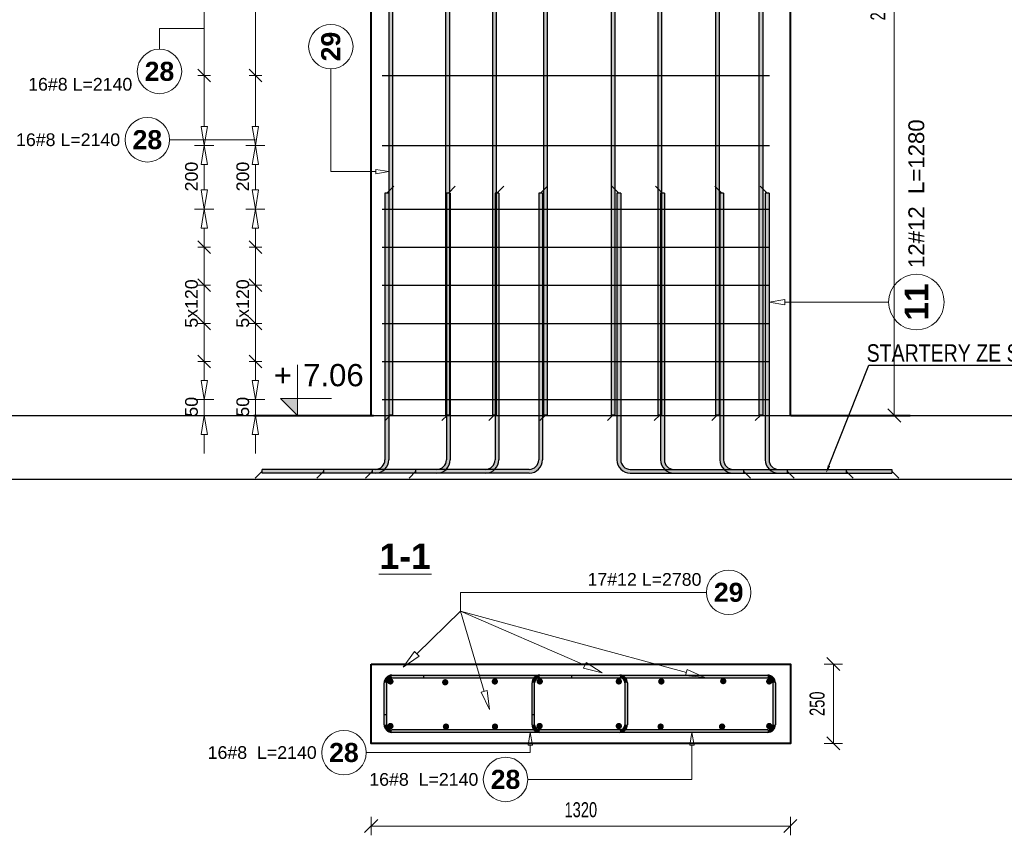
# Model space of a CAD drawing. Extents: x 3922 to 466978, y -142912 to 64503.
# Tile 54 of 62: x 453797 to 456897, y -120903 to -118336. Entities that reach past the tile are written whole.
import ezdxf
from ezdxf import colors
from ezdxf.entities.mleader import LeaderData, LeaderLine
from ezdxf.enums import TextEntityAlignment as Align
from ezdxf.math import Vec2, Vec3

# ---------------------------------------------------------------- set-up
doc = ezdxf.new("R2010")
doc.units = 0
doc.header["$LTSCALE"] = 10
doc.header["$MEASUREMENT"] = 0
for name, color, linetype, lineweight in [('P-Opis', 1, 'Continuous', 18), ('P-Wymiar', 254, 'Continuous', 9), ('RCAD_deskowanie', 3, 'Continuous', 40)]:
    doc.layers.add(name, color=color, linetype=linetype, lineweight=lineweight)
for name, color, linetype in [('RCAD_kształt pręta', 7, 'Continuous'), ('RCAD_opis kształtu pręta', 7, 'Continuous'), ('RCAD_opis rozkładu', 7, 'Continuous'), ('RCAD_pręty punktowe', 7, 'Continuous'), ('RCAD_rozkład pręta', 7, 'Continuous'), ('RCAD_symbole graficzne', 7, 'Continuous')]:
    doc.layers.add(name, color=color, linetype=linetype)
doc.styles.add('_Fd Opis', font='arial.ttf')
doc.styles.add('ROMANS', font='arial.ttf', dxfattribs={"width": 0.7})
doc.styles.add('style1', font='arial.ttf')
doc.styles.add('style3', font='arialbd.ttf')
doc.styles.add('style5', font='arialbd.ttf')
doc.dimstyles.new('A25', dxfattribs={"dimscale": 27, "dimtxt": 1.75, "dimasz": 0.06, "dimexe": 0, "dimexo": 0, "dimgap": 1, "dimtad": 1, "dimdec": 4, "dimrnd": 0.1, "dimdsep": 46, "dimtxsty": 'ROMANS', "dimblk": '[[[[[[[[', "dimcen": 2, "dimdle": 2, "dimse1": 1, "dimse2": 1, "dimclrd": 256, "dimclrt": 1, "dimadec": 0, "dimazin": 0, "dimtfac": 1, "dimtdec": 4, "dimtix": 1, "dimtmove": 2, "dimatfit": 3, "dimldrblk": '[[[[[[[[', "dimfxl": 0, "dimtvp": 0.6, "dimtolj": 1, "dimlwd": -1, "dimarcsym": 0})

# ---------------------------------------------------------------- blocks, each defined once
blk = doc.blocks.new('[[[[[[[[')
at = {"layer": 'P-Wymiar'}
for p, q in [((-12.7, -12.7), (12.7, 12.7)), ((0, 0), (-4.6, 0)), ((0, 18), (0, -18))]:
    blk.add_line(p, q, dxfattribs=at)
blk = doc.blocks.new('*D462')
at = {"layer": 'Defpoints', "color": 0, "transparency": 16777216}
for p in [(456131.4, -120364.2), (456359, -120364.2), (456131.4, -120614.2)]:
    blk.add_point(p, dxfattribs=at)
at = {"layer": 'P-Wymiar', "transparency": 16777216}
blk.add_line((456359, -120612.6), (456359, -120365.8), dxfattribs=at)
at = {"layer": 'P-Wymiar', "transparency": 16777216, "xscale": 1.62, "yscale": 1.62, "zscale": 1.62}
for p, rotation in [((456359, -120364.2), 90), ((456359, -120614.2), 270)]:
    blk.add_blockref('[[[[[[[[', p, dxfattribs=dict(at, rotation=rotation))
at = {"layer": 'P-Wymiar', "color": 1, "transparency": 16777216, "insert": (456307.9, -120489.2), "char_height": 47.25, "attachment_point": 5, "rotation": 90, "style": 'ROMANS'}
blk.add_mtext('\\A1;250', dxfattribs=at)
blk = doc.blocks.new('*D463')
at = {"layer": 'Defpoints', "color": 0, "transparency": 16777216}
for p in [(454903.7, -120578.5), (456223.7, -120578.5), (456223.7, -120874.1)]:
    blk.add_point(p, dxfattribs=at)
at = {"layer": 'P-Wymiar', "transparency": 16777216}
blk.add_line((454905.3, -120874.1), (456222.1, -120874.1), dxfattribs=at)
at = {"layer": 'P-Wymiar', "transparency": 16777216, "xscale": 1.62, "yscale": 1.62, "zscale": 1.62, "rotation": 180}
blk.add_blockref('[[[[[[[[', (454903.7, -120874.1), dxfattribs=at)
at = {"layer": 'P-Wymiar', "transparency": 16777216, "xscale": 1.62, "yscale": 1.62, "zscale": 1.62}
blk.add_blockref('[[[[[[[[', (456223.7, -120874.1), dxfattribs=at)
at = {"layer": 'P-Wymiar', "color": 1, "transparency": 16777216, "insert": (455563.7, -120823), "char_height": 47.25, "attachment_point": 5, "style": 'ROMANS'}
blk.add_mtext('\\A1;1320', dxfattribs=at)
blk = doc.blocks.new('*D464')
at = {"layer": 'Defpoints', "color": 0, "transparency": 16777216}
for p in [(456227.3, -116992), (456550.6, -119582), (456550.6, -119582)]:
    blk.add_point(p, dxfattribs=at)
at = {"layer": 'P-Wymiar', "transparency": 16777216}
blk.add_line((456550.6, -116993.6), (456550.6, -119580.4), dxfattribs=at)
at = {"layer": 'P-Wymiar', "transparency": 16777216, "xscale": 1.62, "yscale": 1.62, "zscale": 1.62}
for p, rotation in [((456550.6, -116992), 90), ((456550.6, -119582), 270)]:
    blk.add_blockref('[[[[[[[[', p, dxfattribs=dict(at, rotation=rotation))
at = {"layer": 'P-Wymiar', "color": 1, "transparency": 16777216, "insert": (456499.5, -118287), "char_height": 47.25, "attachment_point": 5, "rotation": 90, "style": 'ROMANS'}
blk.add_mtext('\\A1;2590', dxfattribs=at)

msp = doc.modelspace()

# ---------------------------------------------------------------- hatches: boundary and pattern name
at = {"layer": 'RCAD_kształt pręta'}
for points in [[(454958.77172, -116803.71966), (454970.77172, -116803.71966), (454970.77172, -119580.67669), (454958.77172, -119580.67669)], [(455138.09841, -116803.71966), (455150.09841, -116803.71966), (455150.09841, -119580.67669), (455138.09841, -119580.67669)], [(455285.1452, -116803.71966), (455297.1452, -116803.71966), (455297.1452, -119580.67669), (455285.1452, -119580.67669)], [(455446.06519, -116803.71966), (455458.06519, -116803.71966), (455458.06519, -119580.67669), (455446.06519, -119580.67669)], [(455658.94463, -116803.71966), (455670.94463, -116803.71966), (455670.94463, -119580.67669), (455658.94463, -119580.67669)], [(455806.2895, -116803.71966), (455818.2895, -116803.71966), (455818.2895, -119580.67669), (455806.2895, -119580.67669)], [(455987.45285, -116803.71966), (455999.45285, -116803.71966), (455999.45285, -119580.67669), (455987.45285, -119580.67669)], [(456124.44952, -116803.71966), (456136.44952, -116803.71966), (456136.44952, -119580.67669), (456124.44952, -119580.67669)], [(454946.99856, -118882.39868), (454958.99856, -118882.39868), (454958.99856, -119721.37389), (454946.99856, -119721.37389)], [(455140.62659, -118882.39868), (455152.62659, -118882.39868), (455152.62659, -119721.37389), (455140.62659, -119721.37389)], [(455293.76519, -118882.39868), (455305.76519, -118882.39868), (455305.76519, -119721.37389), (455293.76519, -119721.37389)], [(455431.06269, -118882.39868), (455443.06269, -118882.39868), (455443.06269, -119721.37389), (455431.06269, -119721.37389)], [(455677.43595, -118882.39868), (455689.43595, -118882.39868), (455689.43595, -119721.37389), (455677.43595, -119721.37389)], [(455814.73345, -118882.39868), (455826.73345, -118882.39868), (455826.73345, -119721.37389), (455814.73345, -119721.37389)], [(456001.3157, -118882.39868), (456013.3157, -118882.39868), (456013.3157, -119721.37389), (456001.3157, -119721.37389)], [(456144.30862, -118882.39868), (456156.30862, -118882.39868), (456156.30862, -119721.37389), (456144.30862, -119721.37389)], [(454916.99856, -119751.37389), (454916.99856, -119763.37389), (454560.5922, -119763.37389), (454560.5922, -119751.37389)], [(455110.62659, -119751.37389), (455110.62659, -119763.37389), (454754.22022, -119763.37389), (454754.22022, -119751.37389)], [(455263.76519, -119751.37389), (455263.76519, -119763.37389), (454907.35883, -119763.37389), (454907.35883, -119751.37389)], [(455401.06269, -119751.37389), (455401.06269, -119763.37389), (455044.65632, -119763.37389), (455044.65632, -119751.37389)], [(455719.43595, -119763.37389), (455719.43595, -119751.37389), (456075.84231, -119751.37389), (456075.84231, -119763.37389)], [(455856.73345, -119763.37389), (455856.73345, -119751.37389), (456213.13981, -119751.37389), (456213.13981, -119763.37389)], [(456043.3157, -119763.37389), (456043.3157, -119751.37389), (456399.72207, -119751.37389), (456399.72207, -119763.37389)], [(456186.30862, -119763.37389), (456186.30862, -119751.37389), (456542.71499, -119751.37389), (456542.71499, -119763.37389)], [(454968.51135, -120407.22201), (454968.51135, -120399.22201), (455686.69174, -120399.22201), (455686.69174, -120407.22201)], [(454968.51135, -120407.22201), (454968.51135, -120399.22201), (455068.51135, -120399.22201), (455068.51135, -120407.22201)], [(455434.24064, -120407.22201), (455434.24064, -120399.22201), (456152.42103, -120399.22201), (456152.42103, -120407.22201)], [(455434.24064, -120407.22201), (455434.24064, -120399.22201), (455534.24064, -120399.22201), (455534.24064, -120407.22201)], [(454952.51135, -120523.22201), (454944.51135, -120523.22201), (454944.51135, -120423.22201), (454952.51135, -120423.22201)], [(454952.51135, -120555.22201), (454944.51135, -120555.22201), (454944.51135, -120423.22201), (454952.51135, -120423.22201)], [(455418.24064, -120523.22201), (455410.24064, -120523.22201), (455410.24064, -120423.22201), (455418.24064, -120423.22201)], [(455418.24064, -120555.22201), (455410.24064, -120555.22201), (455410.24064, -120423.22201), (455418.24064, -120423.22201)], [(455702.69174, -120423.22201), (455710.69174, -120423.22201), (455710.69174, -120555.22201), (455702.69174, -120555.22201)], [(456168.42103, -120423.22201), (456176.42103, -120423.22201), (456176.42103, -120555.22201), (456168.42103, -120555.22201)], [(455686.69174, -120571.22201), (455686.69174, -120579.22201), (454968.51135, -120579.22201), (454968.51135, -120571.22201)], [(456152.42103, -120571.22201), (456152.42103, -120579.22201), (455434.24064, -120579.22201), (455434.24064, -120571.22201)]]:
    msp.add_hatch(color=4, dxfattribs=at).paths.add_polyline_path(points, flags=0)
h = msp.add_hatch(color=4, dxfattribs=at)
edge = h.paths.add_edge_path(flags=0)
edge.add_line((454916.99856, -119763.37389), (454916.99856, -119751.37389))
edge.add_arc((454916.99856, -119721.37389), 30, -90, 0)
edge.add_line((454946.99856, -119721.37389), (454958.99856, -119721.37389))
edge.add_arc((454916.99856, -119721.37389), 42, 270, 360, ccw=False)
h = msp.add_hatch(color=4, dxfattribs=at)
edge = h.paths.add_edge_path(flags=0)
edge.add_line((455110.62659, -119763.37389), (455110.62659, -119751.37389))
edge.add_arc((455110.62659, -119721.37389), 30, -90, 0)
edge.add_line((455140.62659, -119721.37389), (455152.62659, -119721.37389))
edge.add_arc((455110.62659, -119721.37389), 42, 270, 360, ccw=False)
h = msp.add_hatch(color=4, dxfattribs=at)
edge = h.paths.add_edge_path(flags=0)
edge.add_line((455263.76519, -119763.37389), (455263.76519, -119751.37389))
edge.add_arc((455263.76519, -119721.37389), 30, -90, 0)
edge.add_line((455293.76519, -119721.37389), (455305.76519, -119721.37389))
edge.add_arc((455263.76519, -119721.37389), 42, 270, 360, ccw=False)
h = msp.add_hatch(color=4, dxfattribs=at)
edge = h.paths.add_edge_path(flags=0)
edge.add_line((455401.06269, -119763.37389), (455401.06269, -119751.37389))
edge.add_arc((455401.06269, -119721.37389), 30, -90, 0)
edge.add_line((455431.06269, -119721.37389), (455443.06269, -119721.37389))
edge.add_arc((455401.06269, -119721.37389), 42, 270, 360, ccw=False)
h = msp.add_hatch(color=4, dxfattribs=at)
edge = h.paths.add_edge_path(flags=0)
edge.add_line((455677.43595, -119721.37389), (455689.43595, -119721.37389))
edge.add_arc((455719.43595, -119721.37389), 30, 180, 270)
edge.add_line((455719.43595, -119751.37389), (455719.43595, -119763.37389))
edge.add_arc((455719.43595, -119721.37389), 42, 540, 630, ccw=False)
h = msp.add_hatch(color=4, dxfattribs=at)
edge = h.paths.add_edge_path(flags=0)
edge.add_line((455814.73345, -119721.37389), (455826.73345, -119721.37389))
edge.add_arc((455856.73345, -119721.37389), 30, 180, 270)
edge.add_line((455856.73345, -119751.37389), (455856.73345, -119763.37389))
edge.add_arc((455856.73345, -119721.37389), 42, 540, 630, ccw=False)
h = msp.add_hatch(color=4, dxfattribs=at)
edge = h.paths.add_edge_path(flags=0)
edge.add_line((456001.3157, -119721.37389), (456013.3157, -119721.37389))
edge.add_arc((456043.3157, -119721.37389), 30, 180, 270)
edge.add_line((456043.3157, -119751.37389), (456043.3157, -119763.37389))
edge.add_arc((456043.3157, -119721.37389), 42, 540, 630, ccw=False)
h = msp.add_hatch(color=4, dxfattribs=at)
edge = h.paths.add_edge_path(flags=0)
edge.add_line((456144.30862, -119721.37389), (456156.30862, -119721.37389))
edge.add_arc((456186.30862, -119721.37389), 30, 180, 270)
edge.add_line((456186.30862, -119751.37389), (456186.30862, -119763.37389))
edge.add_arc((456186.30862, -119721.37389), 42, 540, 630, ccw=False)
h = msp.add_hatch(color=4, dxfattribs=at)
edge = h.paths.add_edge_path(flags=0)
edge.add_line((454968.51135, -120399.22201), (454968.51135, -120407.22201))
edge.add_arc((454968.51135, -120423.22201), 16, 90, 180)
edge.add_line((454952.51135, -120423.22201), (454944.51135, -120423.22201))
edge.add_arc((454968.51135, -120423.22201), 24, 450, 540, ccw=False)
h = msp.add_hatch(color=4, dxfattribs=at)
edge = h.paths.add_edge_path(flags=0)
edge.add_line((454968.51135, -120399.22201), (454968.51135, -120407.22201))
edge.add_arc((454968.51135, -120423.22201), 16, 90, 180)
edge.add_line((454952.51135, -120423.22201), (454944.51135, -120423.22201))
edge.add_arc((454968.51135, -120423.22201), 24, 450, 540, ccw=False)
h = msp.add_hatch(color=4, dxfattribs=at)
edge = h.paths.add_edge_path(flags=0)
edge.add_line((455434.24064, -120399.22201), (455434.24064, -120407.22201))
edge.add_arc((455434.24064, -120423.22201), 16, 90, 180)
edge.add_line((455418.24064, -120423.22201), (455410.24064, -120423.22201))
edge.add_arc((455434.24064, -120423.22201), 24, 450, 540, ccw=False)
h = msp.add_hatch(color=4, dxfattribs=at)
edge = h.paths.add_edge_path(flags=0)
edge.add_line((455434.24064, -120399.22201), (455434.24064, -120407.22201))
edge.add_arc((455434.24064, -120423.22201), 16, 90, 180)
edge.add_line((455418.24064, -120423.22201), (455410.24064, -120423.22201))
edge.add_arc((455434.24064, -120423.22201), 24, 450, 540, ccw=False)
h = msp.add_hatch(color=4, dxfattribs=at)
edge = h.paths.add_edge_path(flags=0)
edge.add_line((455710.69174, -120423.22201), (455702.69174, -120423.22201))
edge.add_arc((455686.69174, -120423.22201), 16, 0, 90)
edge.add_line((455686.69174, -120407.22201), (455686.69174, -120399.22201))
edge.add_arc((455686.69174, -120423.22201), 24, 360, 450, ccw=False)
h = msp.add_hatch(color=4, dxfattribs=at)
edge = h.paths.add_edge_path(flags=0)
edge.add_line((456176.42103, -120423.22201), (456168.42103, -120423.22201))
edge.add_arc((456152.42103, -120423.22201), 16, 0, 90)
edge.add_line((456152.42103, -120407.22201), (456152.42103, -120399.22201))
edge.add_arc((456152.42103, -120423.22201), 24, 360, 450, ccw=False)
h = msp.add_hatch(color=4, dxfattribs=at)
edge = h.paths.add_edge_path(flags=0)
edge.add_line((454944.51135, -120555.22201), (454952.51135, -120555.22201))
edge.add_arc((454968.51135, -120555.22201), 16, 180, 270)
edge.add_line((454968.51135, -120571.22201), (454968.51135, -120579.22201))
edge.add_arc((454968.51135, -120555.22201), 24, 540, 630, ccw=False)
h = msp.add_hatch(color=4, dxfattribs=at)
edge = h.paths.add_edge_path(flags=0)
edge.add_line((455410.24064, -120555.22201), (455418.24064, -120555.22201))
edge.add_arc((455434.24064, -120555.22201), 16, 180, 270)
edge.add_line((455434.24064, -120571.22201), (455434.24064, -120579.22201))
edge.add_arc((455434.24064, -120555.22201), 24, 540, 630, ccw=False)
h = msp.add_hatch(color=4, dxfattribs=at)
edge = h.paths.add_edge_path(flags=0)
edge.add_line((455686.69174, -120579.22201), (455686.69174, -120571.22201))
edge.add_arc((455686.69174, -120555.22201), 16, -90, 0)
edge.add_line((455702.69174, -120555.22201), (455710.69174, -120555.22201))
edge.add_arc((455686.69174, -120555.22201), 24, 270, 360, ccw=False)
h = msp.add_hatch(color=4, dxfattribs=at)
edge = h.paths.add_edge_path(flags=0)
edge.add_line((456152.42103, -120579.22201), (456152.42103, -120571.22201))
edge.add_arc((456152.42103, -120555.22201), 16, -90, 0)
edge.add_line((456168.42103, -120555.22201), (456176.42103, -120555.22201))
edge.add_arc((456152.42103, -120555.22201), 24, 270, 360, ccw=False)
at = {"layer": 'RCAD_pręty punktowe'}
h = msp.add_hatch(color=1, dxfattribs=at)
edge = h.paths.add_edge_path(flags=0)
edge.add_arc((454964.26871, -120418.97937), 10, 0, 360)
h = msp.add_hatch(color=1, dxfattribs=at)
edge = h.paths.add_edge_path(flags=0)
edge.add_arc((455293.03895, -120419.09984), 10, 0, 360)
h = msp.add_hatch(color=1, dxfattribs=at)
edge = h.paths.add_edge_path(flags=0)
edge.add_arc((455434.55424, -120418.97937), 10, 0, 360)
h = msp.add_hatch(color=1, dxfattribs=at)
edge = h.paths.add_edge_path(flags=0)
edge.add_arc((455683.4212, -120418.97937), 10, 0, 360)
h = msp.add_hatch(color=1, dxfattribs=at)
edge = h.paths.add_edge_path(flags=0)
edge.add_arc((455817.25886, -120419.07689), 10, 0, 360)
h = msp.add_hatch(color=1, dxfattribs=at)
edge = h.paths.add_edge_path(flags=0)
edge.add_arc((456012.16145, -120417.87429), 10, 0, 360)
h = msp.add_hatch(color=1, dxfattribs=at)
edge = h.paths.add_edge_path(flags=0)
edge.add_arc((456156.99188, -120418.97937), 10, 0, 360)
h = msp.add_hatch(color=1, dxfattribs=at)
edge = h.paths.add_edge_path(flags=0)
edge.add_arc((455136.74163, -120421.54175), 10, 0, 360)
h = msp.add_hatch(color=1, dxfattribs=at)
edge = h.paths.add_edge_path(flags=0)
edge.add_arc((454964.26871, -120559.46465), 10, 0, 360)
h = msp.add_hatch(color=1, dxfattribs=at)
edge = h.paths.add_edge_path(flags=0)
edge.add_arc((455139.1839, -120561.22201), 10, 0, 360)
h = msp.add_hatch(color=1, dxfattribs=at)
edge = h.paths.add_edge_path(flags=0)
edge.add_arc((455293.50603, -120561.22201), 10, 0, 360)
h = msp.add_hatch(color=1, dxfattribs=at)
edge = h.paths.add_edge_path(flags=0)
edge.add_arc((455433.95654, -120559.46465), 10, 0, 360)
h = msp.add_hatch(color=1, dxfattribs=at)
edge = h.paths.add_edge_path(flags=0)
edge.add_arc((455683.4212, -120559.46465), 10, 0, 360)
h = msp.add_hatch(color=1, dxfattribs=at)
edge = h.paths.add_edge_path(flags=0)
edge.add_arc((455815.08094, -120561.22201), 10, 0, 360)
h = msp.add_hatch(color=1, dxfattribs=at)
edge = h.paths.add_edge_path(flags=0)
edge.add_arc((456008.55149, -120561.22201), 10, 0, 360)
h = msp.add_hatch(color=1, dxfattribs=at)
edge = h.paths.add_edge_path(flags=0)
edge.add_arc((456156.99188, -120559.46465), 10, 0, 360)
at = {"layer": 'RCAD_symbole graficzne'}
msp.add_hatch(color=1, dxfattribs=at).paths.add_polyline_path([(454618.60516, -119528.64289), (454671.93849, -119581.97622), (454671.93849, -119528.64289)], flags=0)

# ---------------------------------------------------------------- linework, layer by layer
at = {"layer": 'Defpoints'}
for p in [(394953.25392, -119581.97622), (394953.25392, -119781.97622)]:
    msp.add_xline(p, (1, 0), dxfattribs=at)
at = {"layer": 'RCAD_deskowanie'}
for points in [[(454903.72591, -119581.97622), (454903.72591, -116991.97622), (454670.12948, -116991.97622)], [(456223.72591, -119581.97622), (456223.72591, -116991.97622)], [(454534.49929, -119581.97622), (454911.10152, -119581.97622)], [(456224.55771, -119581.97622), (456601.15994, -119581.97622)]]:
    msp.add_lwpolyline(points, dxfattribs=at)
msp.add_lwpolyline([(454903.72591, -120364.22201), (456223.72591, -120364.22201), (456223.72591, -120614.22201), (454903.72591, -120614.22201)], close=True, dxfattribs=at)
at = {"layer": 'RCAD_kształt pręta', "color": 4}
for p, q in [((454958.77172, -116803.71966), (454958.77172, -119580.67669)), ((454970.77172, -116803.71966), (454970.77172, -119580.67669)), ((455138.09841, -116803.71966), (455138.09841, -119580.67669)), ((455150.09841, -116803.71966), (455150.09841, -119580.67669)), ((455285.1452, -116803.71966), (455285.1452, -119580.67669)), ((455297.1452, -116803.71966), (455297.1452, -119580.67669)), ((455446.06519, -116803.71966), (455446.06519, -119580.67669)), ((455458.06519, -116803.71966), (455458.06519, -119580.67669)), ((455658.94463, -116803.71966), (455658.94463, -119580.67669)), ((455670.94463, -116803.71966), (455670.94463, -119580.67669)), ((455806.2895, -116803.71966), (455806.2895, -119580.67669)), ((455818.2895, -116803.71966), (455818.2895, -119580.67669)), ((455987.45285, -116803.71966), (455987.45285, -119580.67669)), ((455999.45285, -116803.71966), (455999.45285, -119580.67669)), ((456124.44952, -116803.71966), (456124.44952, -119580.67669)), ((456136.44952, -116803.71966), (456136.44952, -119580.67669)), ((454946.99856, -118882.39868), (454946.99856, -119721.37389)), ((454958.99856, -118882.39868), (454946.99856, -118882.39868)), ((454958.99856, -118882.39868), (454958.99856, -119721.37389)), ((455140.62659, -118882.39868), (455140.62659, -119721.37389)), ((455152.62659, -118882.39868), (455140.62659, -118882.39868)), ((455152.62659, -118882.39868), (455152.62659, -119721.37389)), ((455293.76519, -118882.39868), (455293.76519, -119721.37389)), ((455305.76519, -118882.39868), (455293.76519, -118882.39868)), ((455305.76519, -118882.39868), (455305.76519, -119721.37389)), ((455431.06269, -118882.39868), (455431.06269, -119721.37389)), ((455443.06269, -118882.39868), (455431.06269, -118882.39868)), ((455443.06269, -118882.39868), (455443.06269, -119721.37389)), ((455677.43595, -118882.39868), (455677.43595, -119721.37389)), ((455689.43595, -118882.39868), (455677.43595, -118882.39868)), ((455689.43595, -118882.39868), (455689.43595, -119721.37389)), ((455814.73345, -118882.39868), (455814.73345, -119721.37389)), ((455826.73345, -118882.39868), (455814.73345, -118882.39868)), ((455826.73345, -118882.39868), (455826.73345, -119721.37389)), ((456001.3157, -118882.39868), (456001.3157, -119721.37389)), ((456013.3157, -118882.39868), (456001.3157, -118882.39868)), ((456013.3157, -118882.39868), (456013.3157, -119721.37389)), ((456144.30862, -118882.39868), (456144.30862, -119721.37389)), ((456156.30862, -118882.39868), (456144.30862, -118882.39868)), ((456156.30862, -118882.39868), (456156.30862, -119721.37389)), ((454970.77172, -119580.67669), (454958.77172, -119580.67669)), ((455150.09841, -119580.67669), (455138.09841, -119580.67669)), ((455297.1452, -119580.67669), (455285.1452, -119580.67669)), ((455458.06519, -119580.67669), (455446.06519, -119580.67669)), ((455670.94463, -119580.67669), (455658.94463, -119580.67669)), ((455818.2895, -119580.67669), (455806.2895, -119580.67669)), ((455999.45285, -119580.67669), (455987.45285, -119580.67669)), ((456136.44952, -119580.67669), (456124.44952, -119580.67669)), ((454916.99856, -119751.37389), (454560.5922, -119751.37389)), ((454560.5922, -119763.37389), (454560.5922, -119751.37389)), ((455110.62659, -119751.37389), (454754.22022, -119751.37389)), ((454754.22022, -119763.37389), (454754.22022, -119751.37389)), ((455263.76519, -119751.37389), (454907.35883, -119751.37389)), ((454907.35883, -119763.37389), (454907.35883, -119751.37389)), ((455401.06269, -119751.37389), (455044.65632, -119751.37389)), ((455044.65632, -119763.37389), (455044.65632, -119751.37389)), ((455719.43595, -119751.37389), (456075.84231, -119751.37389)), ((455856.73345, -119751.37389), (456213.13981, -119751.37389)), ((456043.3157, -119751.37389), (456399.72207, -119751.37389)), ((456075.84231, -119751.37389), (456075.84231, -119763.37389)), ((456186.30862, -119751.37389), (456542.71499, -119751.37389)), ((456213.13981, -119751.37389), (456213.13981, -119763.37389)), ((456399.72207, -119751.37389), (456399.72207, -119763.37389)), ((456542.71499, -119751.37389), (456542.71499, -119763.37389)), ((454916.99856, -119763.37389), (454560.5922, -119763.37389)), ((455110.62659, -119763.37389), (454754.22022, -119763.37389)), ((455263.76519, -119763.37389), (454907.35883, -119763.37389)), ((455401.06269, -119763.37389), (455044.65632, -119763.37389)), ((455719.43595, -119763.37389), (456075.84231, -119763.37389)), ((455856.73345, -119763.37389), (456213.13981, -119763.37389)), ((456043.3157, -119763.37389), (456399.72207, -119763.37389)), ((456186.30862, -119763.37389), (456542.71499, -119763.37389)), ((454968.51135, -120399.22201), (455686.69174, -120399.22201)), ((454968.51135, -120399.22201), (455068.51135, -120399.22201)), ((454968.51135, -120407.22201), (455686.69174, -120407.22201)), ((454968.51135, -120407.22201), (455068.51135, -120407.22201)), ((455068.51135, -120399.22201), (455068.51135, -120407.22201)), ((455434.24064, -120399.22201), (456152.42103, -120399.22201)), ((455434.24064, -120399.22201), (455534.24064, -120399.22201)), ((455434.24064, -120407.22201), (456152.42103, -120407.22201)), ((455434.24064, -120407.22201), (455534.24064, -120407.22201)), ((455534.24064, -120399.22201), (455534.24064, -120407.22201)), ((454944.51135, -120523.22201), (454944.51135, -120423.22201)), ((454944.51135, -120555.22201), (454944.51135, -120423.22201)), ((454952.51135, -120523.22201), (454952.51135, -120423.22201)), ((454952.51135, -120555.22201), (454952.51135, -120423.22201)), ((455410.24064, -120523.22201), (455410.24064, -120423.22201)), ((455410.24064, -120555.22201), (455410.24064, -120423.22201)), ((455418.24064, -120523.22201), (455418.24064, -120423.22201)), ((455418.24064, -120555.22201), (455418.24064, -120423.22201)), ((455702.69174, -120423.22201), (455702.69174, -120555.22201)), ((455710.69174, -120423.22201), (455710.69174, -120555.22201)), ((456168.42103, -120423.22201), (456168.42103, -120555.22201)), ((456176.42103, -120423.22201), (456176.42103, -120555.22201)), ((454944.51135, -120523.22201), (454952.51135, -120523.22201)), ((455410.24064, -120523.22201), (455418.24064, -120523.22201)), ((455686.69174, -120571.22201), (454968.51135, -120571.22201)), ((455686.69174, -120579.22201), (454968.51135, -120579.22201)), ((456152.42103, -120571.22201), (455434.24064, -120571.22201)), ((456152.42103, -120579.22201), (455434.24064, -120579.22201))]:
    msp.add_line(p, q, dxfattribs=at)
at = {"layer": 'RCAD_kształt pręta', "color": 2, "lineweight": 5}
for p, q in [((454952.99856, -118882.39868), (454974.87356, -118860.52368)), ((455146.62659, -118882.39868), (455168.50159, -118860.52368)), ((455299.76519, -118882.39868), (455321.64019, -118860.52368)), ((455437.06269, -118882.39868), (455458.93769, -118860.52368)), ((455683.43595, -118882.39868), (455661.56095, -118860.52368)), ((455820.73345, -118882.39868), (455798.85845, -118860.52368)), ((456007.3157, -118882.39868), (455985.4407, -118860.52368)), ((456150.30862, -118882.39868), (456128.43362, -118860.52368)), ((454964.77172, -119580.67669), (454947.27172, -119598.17669)), ((455144.09841, -119580.67669), (455126.59841, -119598.17669)), ((455291.1452, -119580.67669), (455273.6452, -119598.17669)), ((455452.06519, -119580.67669), (455434.56519, -119598.17669)), ((455664.94463, -119580.67669), (455647.44463, -119598.17669)), ((455812.2895, -119580.67669), (455794.7895, -119598.17669)), ((455993.45285, -119580.67669), (455975.95285, -119598.17669)), ((456130.44952, -119580.67669), (456112.94952, -119598.17669)), ((454560.5922, -119757.37389), (454538.7172, -119779.24889)), ((454754.22022, -119757.37389), (454732.34522, -119779.24889)), ((454907.35883, -119757.37389), (454885.48383, -119779.24889)), ((455044.65632, -119757.37389), (455022.78132, -119779.24889)), ((456075.84231, -119757.37389), (456097.71731, -119779.24889)), ((456213.13981, -119757.37389), (456235.01481, -119779.24889)), ((456399.72207, -119757.37389), (456421.59707, -119779.24889)), ((456542.71499, -119757.37389), (456564.58999, -119779.24889))]:
    msp.add_line(p, q, dxfattribs=at)
at = {"layer": 'RCAD_kształt pręta', "color": 4}
for centre, radius, start, end in [((454916.99856, -119721.37389), 30, 270, 360), ((454916.99856, -119721.37389), 42, 270, 0), ((455110.62659, -119721.37389), 30, 270, 360), ((455110.62659, -119721.37389), 42, 270, 0), ((455263.76519, -119721.37389), 30, 270, 360), ((455263.76519, -119721.37389), 42, 270, 0), ((455401.06269, -119721.37389), 30, 270, 360), ((455401.06269, -119721.37389), 42, 270, 0), ((455719.43595, -119721.37389), 42, 180, 270), ((455719.43595, -119721.37389), 30, 180, 270), ((455856.73345, -119721.37389), 42, 180, 270), ((455856.73345, -119721.37389), 30, 180, 270), ((456043.3157, -119721.37389), 42, 180, 270), ((456043.3157, -119721.37389), 30, 180, 270), ((456186.30862, -119721.37389), 42, 180, 270), ((456186.30862, -119721.37389), 30, 180, 270), ((454968.51135, -120423.22201), 24, 90, 180), ((454968.51135, -120423.22201), 24, 90, 180), ((454968.51135, -120423.22201), 16, 90, 180), ((454968.51135, -120423.22201), 16, 90, 180), ((455434.24064, -120423.22201), 24, 90, 180), ((455434.24064, -120423.22201), 24, 90, 180), ((455434.24064, -120423.22201), 16, 90, 180), ((455434.24064, -120423.22201), 16, 90, 180), ((455686.69174, -120423.22201), 24, 360, 90), ((455686.69174, -120423.22201), 16, 360, 90), ((456152.42103, -120423.22201), 24, 360, 90), ((456152.42103, -120423.22201), 16, 360, 90), ((454968.51135, -120555.22201), 24, 180, 270), ((454968.51135, -120555.22201), 16, 180, 270), ((455434.24064, -120555.22201), 24, 180, 270), ((455434.24064, -120555.22201), 16, 180, 270), ((455686.69174, -120555.22201), 16, 270, 360), ((455686.69174, -120555.22201), 24, 270, 0), ((456152.42103, -120555.22201), 16, 270, 360), ((456152.42103, -120555.22201), 24, 270, 0)]:
    msp.add_arc(centre, radius, start, end, dxfattribs=at)
at = {"layer": 'RCAD_opis kształtu pręta', "color": 8, "lineweight": 0}
for p, q in [((454776.61334, -118540.32384), (454776.61334, -118490.67964)), ((454776.61334, -118814.07287), (454776.61334, -118540.32384)), ((454776.61334, -118814.07287), (454918.77172, -118814.07287)), ((454918.77172, -118807.4062), (454958.77172, -118814.07287)), ((454918.77172, -118807.4062), (454918.77172, -118820.73953)), ((454958.77172, -118814.07287), (454918.77172, -118820.73953)), ((456156.30862, -119224.85896), (456206.30862, -119216.52562)), ((456206.30862, -119233.19229), (456156.30862, -119224.85896)), ((456206.30862, -119233.19229), (456206.30862, -119216.52562)), ((456276.167, -119224.85896), (456206.30862, -119224.85896)), ((456276.167, -119224.85896), (456276.167, -119224.85896)), ((456276.167, -119224.85896), (456532.90331, -119224.85896)), ((455397.96926, -120619.22201), (455404.63593, -120579.22201)), ((455404.63593, -120579.22201), (455411.3026, -120619.22201)), ((455906.87056, -120619.22201), (455913.53722, -120579.22201)), ((455913.53722, -120579.22201), (455920.20389, -120619.22201)), ((455397.96926, -120619.22201), (455411.3026, -120619.22201)), ((455404.63593, -120643.02282), (455404.63593, -120619.22201)), ((455906.87056, -120619.22201), (455920.20389, -120619.22201)), ((455913.53722, -120727.60614), (455913.53722, -120619.22201)), ((455404.63593, -120643.02282), (454887.80563, -120643.02282)), ((455913.53722, -120727.60614), (455396.70692, -120727.60614))]:
    msp.add_line(p, q, dxfattribs=at)
for centre, radius in [((454776.61334, -118420.67964), 70), ((456620.40331, -119224.85896), 87.5), ((454817.80563, -120643.02282), 70), ((455326.70692, -120727.60614), 70)]:
    msp.add_circle(centre, radius, dxfattribs=at)
at = {"layer": 'RCAD_opis rozkładu', "color": 8, "lineweight": 0}
for p, q in [((454377.89661, -118291.97622), (454377.89661, -118511.97622)), ((454539.3516, -118291.97622), (454539.3516, -118511.97622)), ((454237.11166, -118364.30378), (454377.89661, -118364.30378)), ((454237.11166, -118364.30378), (454237.11166, -118428.99432)), ((454357.89661, -118491.97622), (454397.89661, -118531.97622)), ((454357.89661, -118511.97622), (454397.89661, -118511.97622)), ((454377.89661, -118511.97622), (454377.89661, -118671.97622)), ((454519.3516, -118491.97622), (454559.3516, -118531.97622)), ((454519.3516, -118511.97622), (454559.3516, -118511.97622)), ((454539.3516, -118511.97622), (454539.3516, -118671.97622)), ((454377.89661, -118731.97622), (454367.89661, -118671.97622)), ((454387.89661, -118671.97622), (454367.89661, -118671.97622)), ((454387.89661, -118671.97622), (454377.89661, -118731.97622)), ((454539.3516, -118731.97622), (454529.3516, -118671.97622)), ((454549.3516, -118671.97622), (454529.3516, -118671.97622)), ((454549.3516, -118671.97622), (454539.3516, -118731.97622)), ((454289.7493, -118714.07097), (454268.94845, -118714.07097)), ((454289.7493, -118714.07097), (454539.3516, -118714.07097)), ((454347.89661, -118731.97622), (454407.89661, -118731.97622)), ((454347.89661, -118731.97622), (454407.89661, -118731.97622)), ((454367.89661, -118791.97622), (454377.89661, -118731.97622)), ((454377.89661, -118731.97622), (454387.89661, -118791.97622)), ((454509.3516, -118731.97622), (454569.3516, -118731.97622)), ((454509.3516, -118731.97622), (454569.3516, -118731.97622)), ((454529.3516, -118791.97622), (454539.3516, -118731.97622)), ((454539.3516, -118731.97622), (454549.3516, -118791.97622)), ((454367.89661, -118791.97622), (454387.89661, -118791.97622)), ((454377.89661, -118831.97622), (454377.89661, -118791.97622)), ((454529.3516, -118791.97622), (454549.3516, -118791.97622)), ((454539.3516, -118831.97622), (454539.3516, -118791.97622)), ((454377.89661, -118831.97622), (454377.89661, -118871.97622)), ((454539.3516, -118831.97622), (454539.3516, -118871.97622)), ((454377.89661, -118931.97622), (454367.89661, -118871.97622)), ((454387.89661, -118871.97622), (454367.89661, -118871.97622)), ((454387.89661, -118871.97622), (454377.89661, -118931.97622)), ((454539.3516, -118931.97622), (454529.3516, -118871.97622)), ((454549.3516, -118871.97622), (454529.3516, -118871.97622)), ((454549.3516, -118871.97622), (454539.3516, -118931.97622)), ((454347.89661, -118931.97622), (454407.89661, -118931.97622)), ((454347.89661, -118931.97622), (454407.89661, -118931.97622)), ((454367.89661, -118991.97622), (454377.89661, -118931.97622)), ((454377.89661, -118931.97622), (454387.89661, -118991.97622)), ((454509.3516, -118931.97622), (454569.3516, -118931.97622)), ((454509.3516, -118931.97622), (454569.3516, -118931.97622)), ((454529.3516, -118991.97622), (454539.3516, -118931.97622)), ((454539.3516, -118931.97622), (454549.3516, -118991.97622)), ((454367.89661, -118991.97622), (454387.89661, -118991.97622)), ((454377.89661, -119051.97622), (454377.89661, -118991.97622)), ((454529.3516, -118991.97622), (454549.3516, -118991.97622)), ((454539.3516, -119051.97622), (454539.3516, -118991.97622)), ((454397.89661, -119071.97622), (454357.89661, -119031.97622)), ((454559.3516, -119071.97622), (454519.3516, -119031.97622)), ((454357.89661, -119051.97622), (454397.89661, -119051.97622)), ((454377.89661, -119171.97622), (454377.89661, -119051.97622)), ((454519.3516, -119051.97622), (454559.3516, -119051.97622)), ((454539.3516, -119171.97622), (454539.3516, -119051.97622)), ((454397.89661, -119191.97622), (454357.89661, -119151.97622)), ((454559.3516, -119191.97622), (454519.3516, -119151.97622)), ((454357.89661, -119171.97622), (454397.89661, -119171.97622)), ((454377.89661, -119231.97622), (454377.89661, -119171.97622)), ((454519.3516, -119171.97622), (454559.3516, -119171.97622)), ((454539.3516, -119231.97622), (454539.3516, -119171.97622)), ((454377.89661, -119231.97622), (454377.89661, -119291.97622)), ((454539.3516, -119231.97622), (454539.3516, -119291.97622)), ((454357.89661, -119271.97622), (454397.89661, -119311.97622)), ((454357.89661, -119291.97622), (454397.89661, -119291.97622)), ((454377.89661, -119291.97622), (454377.89661, -119411.97622)), ((454519.3516, -119271.97622), (454559.3516, -119311.97622)), ((454519.3516, -119291.97622), (454559.3516, -119291.97622)), ((454539.3516, -119291.97622), (454539.3516, -119411.97622)), ((454357.89661, -119391.97622), (454397.89661, -119431.97622)), ((454357.89661, -119411.97622), (454397.89661, -119411.97622)), ((454377.89661, -119411.97622), (454377.89661, -119471.97622)), ((454519.3516, -119391.97622), (454559.3516, -119431.97622)), ((454519.3516, -119411.97622), (454559.3516, -119411.97622)), ((454539.3516, -119411.97622), (454539.3516, -119471.97622)), ((454377.89661, -119531.97622), (454367.89661, -119471.97622)), ((454387.89661, -119471.97622), (454367.89661, -119471.97622)), ((454387.89661, -119471.97622), (454377.89661, -119531.97622)), ((454539.3516, -119531.97622), (454529.3516, -119471.97622)), ((454549.3516, -119471.97622), (454529.3516, -119471.97622)), ((454549.3516, -119471.97622), (454539.3516, -119531.97622)), ((454347.89661, -119531.97622), (454407.89661, -119531.97622)), ((454377.89661, -119531.97622), (454377.89661, -119581.97622)), ((454509.3516, -119531.97622), (454569.3516, -119531.97622)), ((454539.3516, -119531.97622), (454539.3516, -119581.97622)), ((454347.89661, -119581.97622), (454407.89661, -119581.97622)), ((454367.89661, -119641.97622), (454377.89661, -119581.97622)), ((454377.89661, -119581.97622), (454387.89661, -119641.97622)), ((454509.3516, -119581.97622), (454569.3516, -119581.97622)), ((454529.3516, -119641.97622), (454539.3516, -119581.97622)), ((454539.3516, -119581.97622), (454549.3516, -119641.97622)), ((454367.89661, -119641.97622), (454387.89661, -119641.97622)), ((454377.89661, -119701.97622), (454377.89661, -119641.97622)), ((454529.3516, -119641.97622), (454549.3516, -119641.97622)), ((454539.3516, -119701.97622), (454539.3516, -119641.97622)), ((455185.03285, -120198.1992), (455185.03285, -120138.81071)), ((455185.03285, -120138.81071), (455959.29839, -120138.81071)), ((455185.03285, -120198.1992), (455047.3701, -120332.38898)), ((455185.03285, -120198.1992), (455576.20374, -120368.29801)), ((455185.03285, -120198.1992), (455259.49451, -120450.14284)), ((455185.03285, -120198.1992), (455896.32232, -120390.54865)), ((455004.40519, -120374.26996), (455040.38994, -120325.22816)), ((455054.35026, -120339.5498), (455004.40519, -120374.26996)), ((455054.35026, -120339.5498), (455040.38994, -120325.22816)), ((455580.19149, -120359.12752), (455572.216, -120377.4685)), ((455631.22669, -120392.22448), (455572.216, -120377.4685)), ((455580.19149, -120359.12752), (455631.22669, -120392.22448)), ((455898.93279, -120380.89539), (455893.71185, -120400.20192)), ((455954.24189, -120406.21147), (455893.71185, -120400.20192)), ((455898.93279, -120380.89539), (455954.24189, -120406.21147)), ((455269.08444, -120447.30855), (455249.90458, -120452.97713)), ((455276.50027, -120507.68243), (455249.90458, -120452.97713)), ((455269.08444, -120447.30855), (455276.50027, -120507.68243))]:
    msp.add_line(p, q, dxfattribs=at)
for centre in [(454237.11166, -118498.99432), (454198.94845, -118714.07097), (456029.29839, -120138.81071)]:
    msp.add_circle(centre, 70, dxfattribs=at)
at = {"layer": 'RCAD_rozkład pręta', "color": 7, "linetype": 'ByBlock', "lineweight": 30}
for p, q in [((454938.72591, -118511.97622), (455704.9063, -118511.97622)), ((455391.62651, -118511.97622), (456157.80689, -118511.97622)), ((454938.72591, -118731.97622), (455704.9063, -118731.97622)), ((455391.62651, -118731.97622), (456157.80689, -118731.97622)), ((454938.72591, -118931.97622), (455704.9063, -118931.97622)), ((455391.62651, -118931.97622), (456157.80689, -118931.97622)), ((454938.72591, -119051.97622), (455704.9063, -119051.97622)), ((455391.62651, -119051.97622), (456157.80689, -119051.97622)), ((454938.72591, -119171.97622), (455704.9063, -119171.97622)), ((455391.62651, -119171.97622), (456157.80689, -119171.97622)), ((454938.72591, -119291.97622), (455704.9063, -119291.97622)), ((455391.62651, -119291.97622), (456157.80689, -119291.97622)), ((454938.72591, -119411.97622), (455704.9063, -119411.97622)), ((455391.62651, -119411.97622), (456157.80689, -119411.97622)), ((454938.72591, -119531.97622), (455704.9063, -119531.97622)), ((455391.62651, -119531.97622), (456157.80689, -119531.97622))]:
    msp.add_line(p, q, dxfattribs=at)
at = {"layer": 'RCAD_symbole graficzne', "color": 1, "lineweight": 0}
for p, q in [((454671.93849, -119581.97622), (454671.93849, -119421.97622)), ((454778.60516, -119528.64289), (454618.60516, -119528.64289)), ((454618.60516, -119528.64289), (454671.93849, -119581.97622)), ((454751.93849, -119581.97622), (454591.93849, -119581.97622))]:
    msp.add_line(p, q, dxfattribs=at)
at = {"layer": 'RCAD_symbole graficzne', "color": 0, "lineweight": 0}
msp.add_line((454927.27342, -120081.08529), (455093.92008, -120081.08529), dxfattribs=at)

# ---------------------------------------------------------------- texts
at = {"layer": 'RCAD_opis kształtu pręta', "color": 1, "attachment_point": 5, "rotation": 90}
for s, insert, char_height, style in [('29', (454776.61334, -118420.67964), 60, 'style3'), ('12#12  L=1280', (456620.40331, -118883.79484), 50, 'style1'), ('11', (456620.40331, -119224.85896), 75, 'style3')]:
    msp.add_mtext(s, dxfattribs=dict(at, insert=insert, char_height=char_height, style=style))
at = {"layer": 'RCAD_opis kształtu pręta', "color": 1, "attachment_point": 5}
for s, insert, char_height, style in [('16#8  L=2140', (454560.49321, -120643.02282), 40, 'style1'), ('28', (454817.80563, -120643.02282), 60, 'style3'), ('28', (455326.70692, -120727.60614), 60, 'style3'), ('16#8  L=2140', (455069.3945, -120727.60614), 40, 'style1')]:
    msp.add_mtext(s, dxfattribs=dict(at, insert=insert, char_height=char_height, style=style))
at = {"layer": 'RCAD_opis rozkładu', "color": 1, "char_height": 60, "attachment_point": 5, "style": 'style3'}
for s, insert in [('28', (454237.11166, -118498.99432)), ('28', (454198.94845, -118714.07097)), ('29', (456029.29839, -120138.81071))]:
    msp.add_mtext(s, dxfattribs=dict(at, insert=insert))
at = {"layer": 'RCAD_opis rozkładu', "color": 2, "char_height": 40, "attachment_point": 5, "style": 'style1'}
for s, insert in [('16#8 L=2140', (453987.56187, -118539.67645)), ('16#8 L=2140', (453949.39865, -118714.07097)), ('17#12 L=2780', (455764.20972, -120098.12858))]:
    msp.add_mtext(s, dxfattribs=dict(at, insert=insert))
at = {"layer": 'RCAD_opis rozkładu', "color": 2, "char_height": 40, "attachment_point": 7, "rotation": 90, "style": 'style1'}
for s, insert in [('200', (454358.31953, -118876.43734)), ('200', (454519.77452, -118876.43734)), ('5x120', (454358.31953, -119305.60515)), ('5x120', (454519.77452, -119305.60515)), ('50', (454358.31953, -119585.5574)), ('50', (454519.77452, -119585.5574))]:
    msp.add_mtext(s, dxfattribs=dict(at, insert=insert))
at = {"layer": 'RCAD_symbole graficzne', "color": 2, "style": 'style1'}
msp.add_text('7.06 ', height=70, dxfattribs=at).set_placement((454689.71627, -119510.86511), align=Align.BOTTOM_LEFT)
msp.add_text('+', height=70, dxfattribs=at).set_placement((454654.16072, -119510.86511), align=Align.BOTTOM_RIGHT)
at = {"layer": 'RCAD_symbole graficzne', "color": 73, "insert": (455010.59675, -120024.8561), "char_height": 80, "attachment_point": 5, "style": 'style5'}
msp.add_mtext('1-1', dxfattribs=at)

# ---------------------------------------------------------------- dimensions: what is measured, and where the dimension line sits
at = {"layer": 'P-Wymiar', "color": 21}
dim = msp.add_linear_dim(base=(456550.64847, -119581.97622), p1=(456227.32935, -116991.97622), p2=(456550.64847, -119581.97622), angle=90, dimstyle='A25', override={"dimtmove": 0, "dimfxl": 0.18, "dimfxlon": 1}, dxfattribs=at)
dim.commit()
dim.dimension.update_dxf_attribs({"geometry": '*D464', "text_midpoint": (456499.52389, -118286.97622)})
at = {"layer": 'P-Wymiar'}
dim = msp.add_linear_dim(base=(456359.00251, -120364.22201), p1=(456131.43748, -120614.22201), p2=(456131.43748, -120364.22201), angle=90, dimstyle='A25', dxfattribs=at)
dim.commit()
dim.dimension.update_dxf_attribs({"geometry": '*D462', "text_midpoint": (456307.87794, -120489.22201)})
dim = msp.add_linear_dim(base=(456223.72591, -120874.13688), p1=(454903.72591, -120578.52674), p2=(456223.72591, -120578.52674), dimstyle='A25', dxfattribs=at)
dim.commit()
dim.dimension.update_dxf_attribs({"geometry": '*D463', "text_midpoint": (455563.72591, -120822.99619)})

# ---------------------------------------------------------------- leaders
at = {"layer": 'P-Opis'}
ml = msp.add_multileader_mtext('Standard', dxfattribs=at)
ml.set_content('{\\W0.8;STARTERY ZE STROPU}', color=256, style='_Fd Opis')
ml.set_leader_properties()
ml.build(insert=Vec2(0, 0))
ml.multileader.update_dxf_attribs({"has_dogleg": 0, "text_left_attachment_type": 6, "text_right_attachment_type": 6, "arrow_head_size": 25})
ctx = ml.context
ctx.base_point, ctx.char_height, ctx.arrow_head_size, ctx.landing_gap_size, ctx.plane_origin = Vec3(456470.86357, -119423.68736), 55, 25, 0.5, Vec3(454569.03487, -119718.70351)
ctx.left_attachment, ctx.right_attachment, ctx.text_align_type = 6, 6, 2
notes = []
notes.append((ctx, [(0, (1, 1, 0), (456158.09405, -119423.68736), (1, 0), 312.76951, [(1, [(456335.91189, -119763.37389)], 0, [])])]))
ctx.mtext.insert, ctx.mtext.rotation, ctx.mtext.alignment, ctx.mtext.line_spacing_factor, ctx.mtext.line_spacing_style = Vec3(457160.35675, -119357.68736), 6.2831853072, 3, 0.914286, 2
for ctx, leaders in notes:
    for number, flags, end, landing, length, lines in leaders:
        leader = LeaderData()
        leader.index, (leader.has_last_leader_line, leader.has_dogleg_vector, leader.attachment_direction) = number, flags
        leader.last_leader_point, leader.dogleg_vector, leader.dogleg_length = Vec3(end), Vec3(landing), length
        for number, points, colour, breaks in lines:
            line = LeaderLine()
            line.index, line.vertices, line.color, line.breaks = number, Vec3.list(points), colors.encode_raw_color(colour), breaks
            leader.lines.append(line)
        ctx.leaders.append(leader)

doc.saveas('drawing.dxf')
